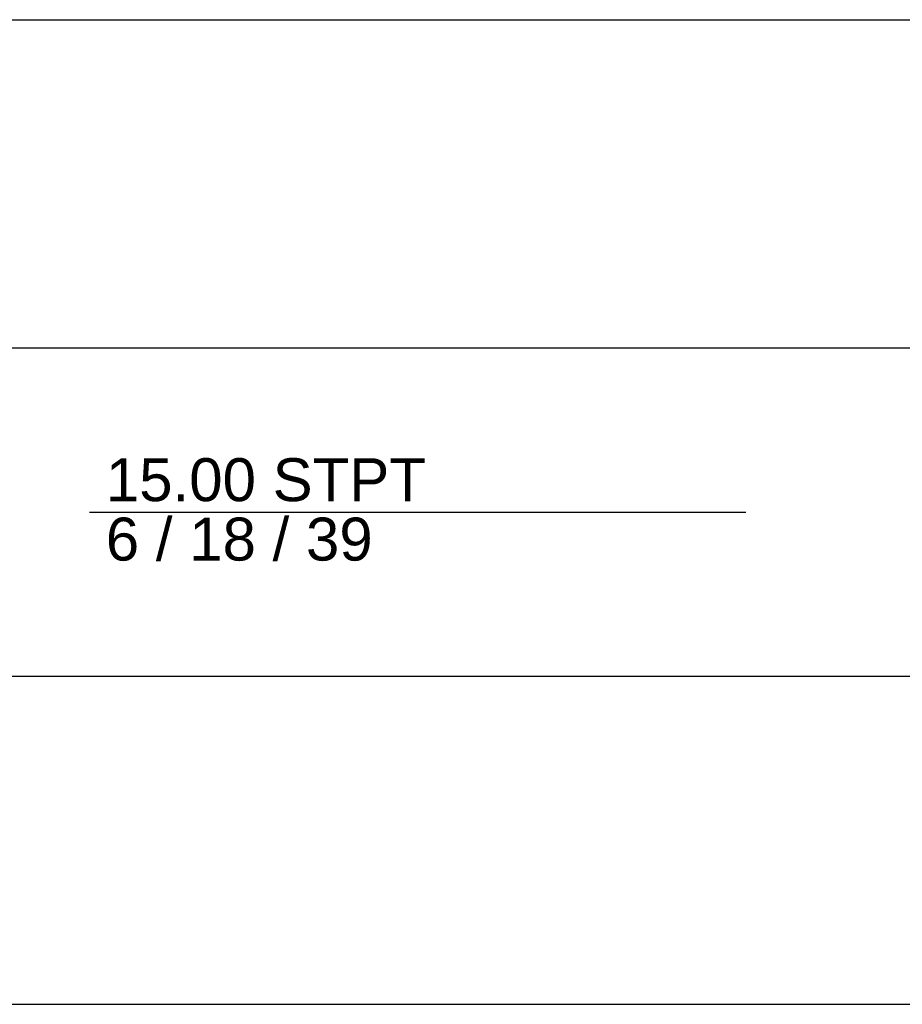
# Model space of a CAD drawing. Extents: x 20 to 841, y 890 to 1189.
# Tile 16 of 50: x 314 to 341, y 993 to 1023. Entities that reach past the tile are written whole.
import ezdxf

# ---------------------------------------------------------------- set-up
doc = ezdxf.new("R2010")
doc.units = 0
doc.styles.add('Arial', font='Arial')

msp = doc.modelspace()

# ---------------------------------------------------------------- linework, layer by layer
at = {"layer": 'WBExSyGr', "color": 7, "linetype": 'CONTINUOUS'}
msp.add_lwpolyline([(316.279, 1008), (336.279, 1008)], dxfattribs=at)
at = {"layer": 'WBMassGr', "color": 7, "linetype": 'CONTINUOUS'}
for points in [[(46, 1023), (705, 1023)], [(46, 1013), (705, 1013)], [(46, 1003), (705, 1003)], [(46, 993), (705, 993)]]:
    msp.add_lwpolyline(points, dxfattribs=at)

# ---------------------------------------------------------------- texts
at = {"layer": 'WBExSyTx', "color": 7, "style": 'Arial'}
for s, p in [('15.00 STPT ', (316.779, 1008.33)), ('6 / 18 / 39 ', (316.779, 1006.52))]:
    msp.add_text(s, height=1.30881, dxfattribs=at).set_placement(p)

doc.saveas('drawing.dxf')
